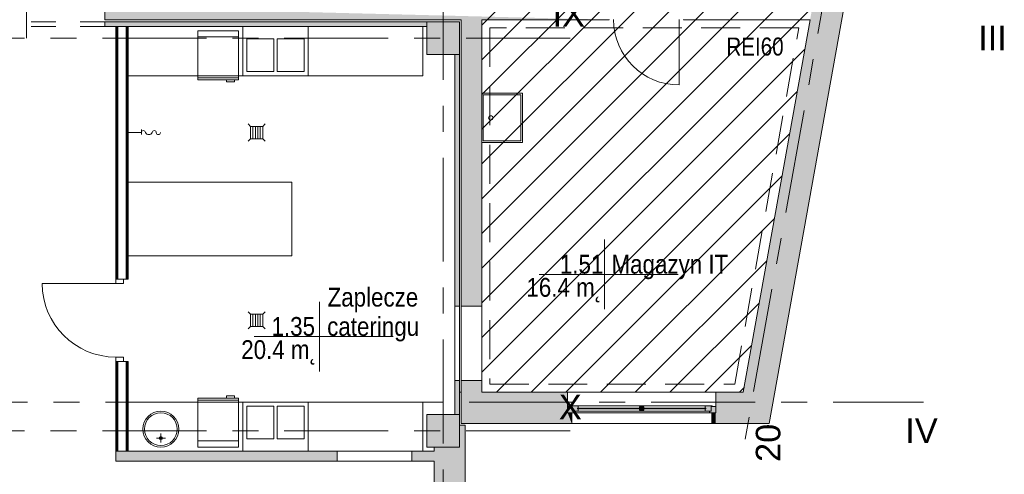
# Model space of a CAD drawing. Header units: centimetres. Extents: x -1737 to 3083, y -1 to 3760.
# Tile 35 of 36: x 670 to 1873, y 2275 to 2831. Entities that reach past the tile are written whole.
import ezdxf

# ---------------------------------------------------------------- set-up
doc = ezdxf.new("R2010")
doc.units = ezdxf.units.CM
for name, pattern in [('Dash', [60, 30, -30]), ('Hidden', [71.4375, 47.625, -23.8125]), ('Oś', [222.25, 127, -31.75, 31.75, -31.75])]:
    doc.linetypes.add(name, pattern=pattern)
for name, color, linetype, lineweight in [('A-AREA-IDEN', 2, 'Continuous', 13), ('A-DETL', 90, 'Continuous', 9), ('A-DETL-GENF', 92, 'Continuous', 9), ('A-DETL-MEDM', 33, 'Continuous', 13), ('A-DOOR', 31, 'Continuous', 13), ('A-DOOR-HDLN', 31, 'Continuous', 13), ('A-FLOR', 192, 'Continuous', 13), ('A-GLAZ', 151, 'Continuous', 13), ('A-WALL', 113, 'Continuous', 13), ('A-WALL-FNSH', 113, 'Continuous', 13), ('G-ANNO-TEXT', 231, 'Continuous', 13), ('I-FURN', 30, 'Continuous', 9), ('P-SANR-FIXT', 6, 'Continuous', 13), ('Q-SPCQ', 91, 'Continuous', 9), ('S-COLS', 52, 'Continuous', 13), ('S-GRID', 1, 'Continuous', 13), ('S-GRID-IDEN', 1, 'Continuous', 13)]:
    doc.layers.add(name, color=color, linetype=linetype, lineweight=lineweight)
doc.layers.add('A-WALL-PATT', color=111, linetype='Continuous', lineweight=13, plot=False)
doc.styles.add('Arial Narrow_2', font='ARIALN.TTF', dxfattribs={"height": 22})
doc.styles.add('Arial_4', font='arial.ttf', dxfattribs={"height": 30})
doc.styles.add('Arial_7', font='arial.ttf', dxfattribs={"width": 0.85, "height": 23})

msp = doc.modelspace()

# ---------------------------------------------------------------- hatches: boundary and pattern name
at = {"layer": 'A-GLAZ', "lineweight": 9}
h = msp.add_hatch(color=251, dxfattribs=at)
h.paths.add_polyline_path([(1514.9, 2352.3), (1514.9, 2357.8), (1515.9, 2357.8), (1515.9, 2358.8), (1507.4, 2358.8), (1507.4, 2356.1), (1508.4, 2356.1), (1508.4, 2355.1), (1507.4, 2355.1), (1507.4, 2352.3)], flags=0)
h.paths.add_polyline_path([(1344.9, 2352.3), (1352.4, 2352.3), (1352.4, 2355.1), (1351.4, 2355.1), (1351.4, 2356.1), (1352.4, 2356.1), (1352.4, 2358.8), (1343.9, 2358.8), (1343.9, 2357.8), (1344.9, 2357.8)], flags=0)
h = msp.add_hatch(color=251, dxfattribs=at)
h.paths.add_polyline_path([(1512.9, 2350.3), (1520.4, 2350.3), (1520.4, 2357.8), (1514.9, 2357.8), (1514.9, 2352.3), (1512.9, 2352.3)], flags=0)
h.paths.add_polyline_path([(1339.4, 2350.3), (1346.9, 2350.3), (1346.9, 2352.3), (1344.9, 2352.3), (1344.9, 2357.8), (1339.4, 2357.8)], flags=0)
for points in [[(1508.4, 2355.1), (1508.4, 2356.1), (1351.4, 2356.1), (1351.4, 2355.1), (1487.3, 2355.1)], [(1427.4, 2353.6), (1432.4, 2353.6), (1432.4, 2357.6), (1427.4, 2357.6)]]:
    msp.add_hatch(color=251, dxfattribs=at).paths.add_polyline_path(points, flags=0)
at = {"layer": 'S-COLS', "lineweight": 9}
for points in [[(1167.4, 2788.3), (1207.4, 2788.3), (1207.4, 2828.3), (1167.4, 2828.3)], [(1188.9, 2308.3), (1207.4, 2308.3), (1207.4, 2348.3), (1167.4, 2348.3), (1167.4, 2308.3)]]:
    msp.add_hatch(color=251, dxfattribs=at).paths.add_polyline_path(points, flags=0)

# ---------------------------------------------------------------- linework, layer by layer
at = {"layer": 'A-AREA-IDEN', "color": 251, "lineweight": 9}
for p, q in [((1384.6, 2562), (1384.6, 2519.5)), ((1394.4, 2519.5), (1304.6, 2519.5)), ((1304.6, 2519.5), (1474.6, 2519.5)), ((1384.6, 2519.5), (1384.6, 2477)), ((1036.2, 2485.9), (1036.2, 2443.4)), ((1046, 2443.4), (956.2, 2443.4)), ((956.2, 2443.4), (1126.2, 2443.4)), ((1036.2, 2443.4), (1036.2, 2400.9))]:
    msp.add_line(p, q, dxfattribs=at)
at = {"layer": 'A-DETL', "color": 251, "linetype": 'Hidden', "lineweight": 9}
for p, q in [((1244.4, 2820.8), (1244.4, 2385.3)), ((1621.7, 2820.8), (1244.4, 2820.8)), ((1543.5, 2385.3), (1621.7, 2820.8)), ((1244.4, 2385.3), (1543.5, 2385.3))]:
    msp.add_line(p, q, dxfattribs=at)
at = {"layer": 'A-DETL-GENF', "color": 251, "linetype": 'Continuous', "lineweight": 9}
for p, q in [((1234.4, 2824.1), (1722, 3311.7)), ((1234.4, 2781.7), (1712.7, 3260)), ((1234.4, 2739.2), (1703.4, 3208.3)), ((1234.4, 2696.8), (1694.1, 3156.6)), ((1234.4, 2654.4), (1684.9, 3104.9)), ((1234.4, 2612), (1675.6, 3053.2)), ((1234.4, 2569.5), (1666.3, 3001.5)), ((1234.4, 2527.1), (1657, 2949.8)), ((1234.4, 2484.7), (1647.7, 2898.1)), ((1234.4, 2442.3), (1638.5, 2846.3)), ((1234.4, 2399.8), (1629.2, 2794.6)), ((1252.3, 2375.3), (1619.9, 2742.9)), ((1294.7, 2375.3), (1610.6, 2691.2)), ((1337.2, 2375.3), (1601.3, 2639.5)), ((1379.6, 2375.3), (1592.1, 2587.8)), ((1422, 2375.3), (1582.8, 2536.1)), ((1464.4, 2375.3), (1573.5, 2484.4)), ((1506.9, 2375.3), (1564.2, 2432.7)), ((1549.3, 2375.3), (1554.9, 2381))]:
    msp.add_line(p, q, dxfattribs=at)
at = {"layer": 'A-DETL-GENF', "color": 251, "lineweight": 9}
for p, q in [((787.4, 2513.8), (787.4, 2508.3)), ((796.9, 2513.8), (787.4, 2513.8)), ((787.4, 2508.3), (796.9, 2508.3)), ((796.9, 2508.3), (796.9, 2513.8)), ((796.9, 2418.3), (787.4, 2418.3)), ((787.4, 2418.3), (787.4, 2412.8)), ((796.9, 2412.8), (796.9, 2418.3)), ((787.4, 2412.8), (796.9, 2412.8))]:
    msp.add_line(p, q, dxfattribs=at)
at = {"layer": 'A-DETL-MEDM', "color": 251, "lineweight": 9}
for p, q in [((787.4, 2508.3), (787.4, 2513.8)), ((787.4, 2513.8), (796.9, 2513.8)), ((796.9, 2508.3), (787.4, 2508.3)), ((796.9, 2513.8), (796.9, 2508.3)), ((796.9, 2418.3), (787.4, 2418.3)), ((787.4, 2418.3), (787.4, 2412.8)), ((796.9, 2412.8), (796.9, 2418.3)), ((787.4, 2412.8), (796.9, 2412.8))]:
    msp.add_line(p, q, dxfattribs=at)
at = {"layer": 'A-DOOR', "color": 251, "lineweight": 9}
for p, q in [((678.4, 2855.8), (678.4, 2808.3)), ((1475.5, 2831), (1475.5, 2751)), ((787.4, 2508.3), (697.4, 2508.3))]:
    msp.add_line(p, q, dxfattribs=at)
for centre, radius in [((1475.5, 2831), 80), ((787.4, 2508.3), 90)]:
    msp.add_arc(centre, radius, 180, 270, dxfattribs=at)
at = {"layer": 'A-DOOR-HDLN', "color": 251, "linetype": 'Dash', "lineweight": 9}
for p, q in [((773.9, 2828.3), (622.9, 2828.3)), ((773.9, 2822.3), (622.9, 2822.3))]:
    msp.add_line(p, q, dxfattribs=at)
at = {"layer": 'A-FLOR', "color": 251, "lineweight": 9}
msp.add_line((1207.4, 2375.3), (1209.4, 2375.3), dxfattribs=at)
at = {"layer": 'A-GLAZ', "color": 251, "lineweight": 9}
for p, q in [((1352.4, 2358.8), (1343.9, 2358.8)), ((1343.9, 2358.8), (1343.9, 2357.8)), ((1352.4, 2356.1), (1352.4, 2358.8)), ((1352.4, 2358.8), (1507.4, 2358.8)), ((1507.4, 2358.8), (1507.4, 2356.1)), ((1515.9, 2358.8), (1507.4, 2358.8)), ((1515.9, 2357.8), (1515.9, 2358.8)), ((1344.9, 2357.8), (1339.4, 2357.8)), ((1339.4, 2357.8), (1339.4, 2350.3)), ((1339.4, 2350.3), (1346.9, 2350.3)), ((1520.4, 2350.3), (1339.4, 2350.3)), ((1343.9, 2357.8), (1344.9, 2357.8)), ((1344.9, 2357.8), (1344.9, 2352.3)), ((1344.9, 2352.3), (1344.9, 2357.8)), ((1344.9, 2352.3), (1352.4, 2352.3)), ((1346.9, 2352.3), (1344.9, 2352.3)), ((1346.9, 2350.3), (1346.9, 2352.3)), ((1346.9, 2350.3), (1512.9, 2350.3)), ((1508.4, 2356.1), (1351.4, 2356.1)), ((1351.4, 2356.1), (1351.4, 2355.1)), ((1351.4, 2355.1), (1351.4, 2356.1)), ((1351.4, 2356.1), (1352.4, 2356.1)), ((1351.4, 2355.1), (1508.4, 2355.1)), ((1352.4, 2355.1), (1351.4, 2355.1)), ((1352.4, 2352.3), (1352.4, 2355.1)), ((1352.4, 2352.3), (1507.4, 2352.3)), ((1432.4, 2357.6), (1427.4, 2357.6)), ((1427.4, 2357.6), (1427.4, 2353.6)), ((1427.4, 2353.6), (1432.4, 2353.6)), ((1432.4, 2353.6), (1432.4, 2357.6)), ((1507.4, 2356.1), (1508.4, 2356.1)), ((1508.4, 2355.1), (1507.4, 2355.1)), ((1507.4, 2355.1), (1507.4, 2352.3)), ((1507.4, 2352.3), (1514.9, 2352.3)), ((1508.4, 2355.1), (1508.4, 2356.1)), ((1508.4, 2356.1), (1508.4, 2355.1)), ((1514.9, 2352.3), (1512.9, 2352.3)), ((1512.9, 2352.3), (1512.9, 2350.3)), ((1512.9, 2350.3), (1520.4, 2350.3)), ((1514.9, 2352.3), (1514.9, 2357.8)), ((1514.9, 2357.8), (1515.9, 2357.8)), ((1514.9, 2357.8), (1514.9, 2352.3)), ((1520.4, 2357.8), (1514.9, 2357.8)), ((1520.4, 2350.3), (1520.4, 2357.8))]:
    msp.add_line(p, q, dxfattribs=at)
at = {"layer": 'A-WALL', "color": 251, "lineweight": 9}
for p, q in [((773.9, 2830.8), (773.9, 2846.3)), ((1585.7, 2337.3), (1676.8, 2844.7)), ((773.9, 2830.8), (1209.4, 2830.8)), ((1167.4, 2828.3), (773.9, 2828.3)), ((773.9, 2828.3), (773.9, 2822.3)), ((1209.4, 2830.8), (1209.4, 2480.8)), ((1234.4, 2480.8), (1234.4, 2830.8)), ((1234.4, 2830.8), (1390, 2830.8)), ((1390, 2830.8), (1390, 2831)), ((1481, 2830.8), (1481, 2831)), ((1481, 2830.8), (1635.7, 2830.8)), ((1553.9, 2375.3), (1635.7, 2830.8)), ((773.9, 2822.3), (1167.4, 2822.3)), ((788.6, 2822.3), (788.6, 2513.8)), ((799.9, 2822.3), (789.9, 2822.3)), ((789.9, 2822.3), (789.9, 2513.8)), ((799.9, 2822.3), (799.9, 2513.8)), ((801.1, 2822.3), (801.1, 2513.8)), ((1201.4, 2788.3), (1201.4, 2480.8)), ((1207.4, 2480.8), (1207.4, 2788.3)), ((796.9, 2513.8), (799.9, 2513.8)), ((1201.4, 2480.8), (1207.4, 2480.8)), ((1201.4, 2480.8), (1201.4, 2389.8)), ((1207.4, 2389.8), (1207.4, 2480.8)), ((1209.4, 2480.8), (1234.4, 2480.8)), ((1209.4, 2480.8), (1209.4, 2389.8)), ((1234.4, 2389.8), (1234.4, 2480.8)), ((788.6, 2412.8), (788.6, 2303.3)), ((789.9, 2412.8), (789.9, 2303.3)), ((799.9, 2412.8), (796.9, 2412.8)), ((799.9, 2412.8), (799.9, 2303.3)), ((801.1, 2412.8), (801.1, 2303.3)), ((1201.4, 2389.8), (1201.4, 2348.3)), ((1207.4, 2389.8), (1201.4, 2389.8)), ((1207.4, 2348.3), (1207.4, 2389.8)), ((1209.4, 2389.8), (1209.4, 2337.3)), ((1234.4, 2389.8), (1209.4, 2389.8)), ((1234.4, 2375.3), (1234.4, 2389.8)), ((1234.4, 2375.3), (1553.9, 2375.3)), ((1339.4, 2357.8), (1339.4, 2375.3)), ((1520.4, 2375.3), (1520.4, 2357.8)), ((1344.4, 2337.3), (1344.4, 2350.3)), ((1515.4, 2350.3), (1515.4, 2337.3)), ((1207.4, 2335.3), (1214.4, 2335.3)), ((1585.7, 2337.3), (1209.4, 2337.3)), ((1214.4, 2335.3), (1214.4, 1573.8)), ((787.4, 2303.3), (787.4, 2291.3)), ((789.9, 2303.3), (799.9, 2303.3)), ((1057.9, 2303.3), (802.4, 2303.3)), ((1057.9, 2291.3), (1057.9, 2303.3)), ((1148.9, 2303.3), (1057.9, 2303.3)), ((1176.4, 2303.3), (1148.9, 2303.3)), ((1148.9, 2303.3), (1148.9, 2291.3)), ((1176.4, 2308.3), (1176.4, 2303.3)), ((787.4, 2291.3), (1057.9, 2291.3)), ((1057.9, 2291.3), (1148.9, 2291.3)), ((1148.9, 2291.3), (1176.4, 2291.3)), ((1176.4, 1877.8), (1176.4, 2291.3))]:
    msp.add_line(p, q, dxfattribs=at)
at = {"layer": 'A-WALL-FNSH', "color": 251, "lineweight": 9}
for p, q in [((787.4, 2822.3), (787.4, 2513.8)), ((802.4, 2513.8), (802.4, 2822.3)), ((799.9, 2513.8), (802.4, 2513.8)), ((787.4, 2412.8), (787.4, 2303.3)), ((802.4, 2412.8), (799.9, 2412.8)), ((802.4, 2303.3), (802.4, 2412.8)), ((787.4, 2303.3), (789.9, 2303.3)), ((799.9, 2303.3), (802.4, 2303.3))]:
    msp.add_line(p, q, dxfattribs=at)
at = {"layer": 'A-WALL-PATT', "color": 251, "linetype": 'Continuous', "lineweight": 9, "extrusion": (0, 0, -1)}
for points in [[(-1557, 2392.6), (-1592.5, 2375.3), (-1639.4, 2851.4)], [(-1639.4, 2851.4), (-1592.5, 2375.3), (-1676.8, 2844.7)], [(-1390, 2830.8), (-773.9, 2846.3), (-773.9, 2830.8)], [(-1167.4, 2822.3), (-773.9, 2828.3), (-773.9, 2822.3)], [(-773.9, 2828.3), (-1167.4, 2822.3), (-1167.4, 2828.3)], [(-1209.4, 2480.8), (-1234.4, 2830.8), (-1209.4, 2830.8)], [(-1234.4, 2830.8), (-1209.4, 2480.8), (-1234.4, 2480.8)], [(-1207.4, 2480.8), (-1201.4, 2788.3), (-1201.4, 2480.8)], [(-1201.4, 2788.3), (-1207.4, 2480.8), (-1207.4, 2788.3)], [(-1201.4, 2348.3), (-1207.4, 2389.8), (-1201.4, 2389.8)], [(-1207.4, 2389.8), (-1201.4, 2348.3), (-1207.4, 2348.3)], [(-1209.4, 2375.3), (-1234.4, 2337.3), (-1234.4, 2389.8)], [(-1234.4, 2389.8), (-1209.4, 2389.8), (-1209.4, 2375.3)], [(-1592.5, 2375.3), (-1557, 2392.6), (-1553.9, 2375.3)], [(-1234.4, 2337.3), (-1209.4, 2375.3), (-1209.4, 2337.3)], [(-1344.4, 2337.3), (-1234.4, 2375.3), (-1234.4, 2337.3)], [(-1234.4, 2375.3), (-1344.4, 2337.3), (-1339.4, 2350.3)], [(-1339.4, 2375.3), (-1234.4, 2375.3), (-1339.4, 2350.3)], [(-1520.4, 2375.3), (-1520.4, 2337.3), (-1592.5, 2375.3)], [(-1592.5, 2375.3), (-1520.4, 2337.3), (-1585.7, 2337.3)], [(-1339.4, 2350.3), (-1344.4, 2337.3), (-1344.4, 2350.3)], [(-1520.4, 2337.3), (-1515.4, 2350.3), (-1515.4, 2337.3)], [(-1515.4, 2350.3), (-1520.4, 2337.3), (-1520.4, 2350.3)], [(-1207.4, 2308.3), (-1214.4, 2146.6), (-1207.4, 2335.3)], [(-1207.4, 2335.3), (-1214.4, 2146.6), (-1214.4, 2335.3)], [(-787.4, 2291.3), (-1057.9, 2303.3), (-787.4, 2303.3)], [(-1057.9, 2303.3), (-787.4, 2291.3), (-810.2, 2291.3)], [(-1057.9, 2303.3), (-810.2, 2291.3), (-1057.9, 2291.3)], [(-1176.4, 2291.3), (-1148.9, 2303.3), (-1148.9, 2291.3)], [(-1148.9, 2303.3), (-1176.4, 2291.3), (-1176.4, 2303.3)], [(-1176.4, 2157.8), (-1214.4, 2146.6), (-1176.4, 2308.3)], [(-1176.4, 2308.3), (-1214.4, 2146.6), (-1207.4, 2308.3)]]:
    msp.add_solid(points, dxfattribs=at)
at = {"layer": 'A-WALL-PATT', "color": 251, "linetype": 'Continuous', "lineweight": 9}
msp.add_solid([(1520.4, 2350.3), (1520.4, 2337.3), (1520.4, 2375.3)], dxfattribs=at)
at = {"layer": 'I-FURN', "color": 251, "lineweight": 9}
for p, q in [((1162.4, 2762.3), (1162.4, 2822.3)), ((802.4, 2762.3), (1162.4, 2762.3)), ((1002.4, 2632.3), (802.4, 2632.3)), ((1002.4, 2542.3), (1002.4, 2632.3)), ((802.4, 2542.3), (1002.4, 2542.3)), ((1162.4, 2363.3), (802.4, 2363.3)), ((1162.4, 2303.3), (1162.4, 2363.3))]:
    msp.add_line(p, q, dxfattribs=at)
at = {"layer": 'P-SANR-FIXT', "color": 251, "lineweight": 9}
for p, q in [((942.4, 2822.3), (942.4, 2762.3)), ((1022.4, 2762.3), (1022.4, 2822.3)), ((980.4, 2807.3), (947.4, 2807.3)), ((947.4, 2807.3), (947.4, 2767.3)), ((980.4, 2767.3), (980.4, 2807.3)), ((1017.4, 2807.3), (984.4, 2807.3)), ((984.4, 2807.3), (984.4, 2767.3)), ((1017.4, 2767.3), (1017.4, 2807.3)), ((947.4, 2767.3), (980.4, 2767.3)), ((984.4, 2767.3), (1017.4, 2767.3)), ((942.4, 2762.3), (1022.4, 2762.3)), ((1234.4, 2740.8), (1284.4, 2740.8)), ((1236.4, 2738.8), (1282.4, 2738.8)), ((1236.4, 2682.8), (1236.4, 2738.8)), ((1282.4, 2738.8), (1282.4, 2682.8)), ((1284.4, 2740.8), (1284.4, 2680.8)), ((818.6, 2690.3), (818.6, 2696.5)), ((948.9, 2703.3), (951.9, 2700.3)), ((951.9, 2700.3), (951.9, 2685.3)), ((966.9, 2700.3), (951.9, 2700.3)), ((954.9, 2700.3), (954.9, 2685.3)), ((957.9, 2700.3), (957.9, 2685.3)), ((960.9, 2700.3), (960.9, 2685.3)), ((963.9, 2700.3), (963.9, 2685.3)), ((969.9, 2703.3), (966.9, 2700.3)), ((966.9, 2685.3), (966.9, 2700.3)), ((802.4, 2692.8), (818.6, 2692.8)), ((948.9, 2682.3), (951.9, 2685.3)), ((951.9, 2685.3), (966.9, 2685.3)), ((966.9, 2685.3), (969.9, 2682.3)), ((1282.4, 2682.8), (1236.4, 2682.8)), ((1284.4, 2680.8), (1234.4, 2680.8)), ((948.9, 2473.8), (951.9, 2470.8)), ((951.9, 2470.8), (951.9, 2455.8)), ((966.9, 2470.8), (951.9, 2470.8)), ((954.9, 2470.8), (954.9, 2455.8)), ((957.9, 2470.8), (957.9, 2455.8)), ((960.9, 2470.8), (960.9, 2455.8)), ((963.9, 2470.8), (963.9, 2455.8)), ((969.9, 2473.8), (966.9, 2470.8)), ((966.9, 2455.8), (966.9, 2470.8)), ((948.9, 2452.8), (951.9, 2455.8)), ((951.9, 2455.8), (966.9, 2455.8)), ((966.9, 2455.8), (969.9, 2452.8)), ((1022.4, 2363.3), (942.4, 2363.3)), ((942.4, 2363.3), (942.4, 2303.3)), ((980.4, 2358.3), (947.4, 2358.3)), ((947.4, 2358.3), (947.4, 2318.3)), ((980.4, 2318.3), (980.4, 2358.3)), ((1017.4, 2358.3), (984.4, 2358.3)), ((984.4, 2358.3), (984.4, 2318.3)), ((1017.4, 2318.3), (1017.4, 2358.3)), ((1022.4, 2303.3), (1022.4, 2363.3)), ((842.4, 2313.8), (842.4, 2324.8)), ((836.9, 2319.3), (847.9, 2319.3)), ((947.4, 2318.3), (980.4, 2318.3)), ((984.4, 2318.3), (1017.4, 2318.3))]:
    msp.add_line(p, q, dxfattribs=at)
for centre, radius in [((1245.5, 2710.7), 2.7), ((842.4, 2330.3), 22), ((842.4, 2330.3), 20), ((842.4, 2319.3), 1.9)]:
    msp.add_circle(centre, radius, dxfattribs=at)
for centre, radius, start, end in [((821.1, 2692.8), 2.5, 0, 180), ((834.3, 2692.8), 2.5, 0, 180), ((827.7, 2695), 4.68, 207.7893, 332.2107), ((839.3, 2692.8), 2.5, 180, 0)]:
    msp.add_arc(centre, radius, start, end, dxfattribs=at)
at = {"layer": 'Q-SPCQ', "color": 251, "lineweight": 9}
for p, q in [((887.4, 2817.3), (887.4, 2757.3)), ((937.4, 2817.3), (887.4, 2817.3)), ((937.4, 2757.3), (937.4, 2817.3)), ((937.4, 2809.8), (887.4, 2809.8)), ((937.4, 2759.8), (887.4, 2759.8)), ((887.4, 2757.3), (937.4, 2757.3)), ((922.4, 2754.8), (922.4, 2757.3)), ((932.4, 2757.3), (932.4, 2754.8)), ((932.4, 2754.8), (922.4, 2754.8)), ((922.4, 2370.8), (922.4, 2368.3)), ((932.4, 2370.8), (922.4, 2370.8)), ((932.4, 2368.3), (932.4, 2370.8)), ((887.4, 2308.3), (887.4, 2368.3)), ((887.4, 2368.3), (937.4, 2368.3)), ((937.4, 2365.8), (887.4, 2365.8)), ((937.4, 2368.3), (937.4, 2308.3)), ((937.4, 2315.8), (887.4, 2315.8)), ((937.4, 2308.3), (887.4, 2308.3))]:
    msp.add_line(p, q, dxfattribs=at)
at = {"layer": 'S-COLS', "color": 251, "lineweight": 9}
for p, q in [((1207.4, 2828.3), (1167.4, 2828.3)), ((1167.4, 2828.3), (1167.4, 2788.3)), ((1207.4, 2788.3), (1207.4, 2828.3)), ((1167.4, 2788.3), (1207.4, 2788.3)), ((1207.4, 2348.3), (1167.4, 2348.3)), ((1167.4, 2348.3), (1167.4, 2308.3)), ((1207.4, 2308.3), (1207.4, 2348.3)), ((1167.4, 2308.3), (1207.4, 2308.3))]:
    msp.add_line(p, q, dxfattribs=at)
at = {"layer": 'S-GRID', "color": 251, "linetype": 'Oś', "lineweight": 9}
for p, q in [((1785.4, 3595), (1556.2, 2318)), ((1187.4, 2884.3), (1187.4, 27.1)), ((1342.5, 2808.3), (-1368.8, 2808.3)), ((-1225.6, 2363.3), (1774.4, 2363.3)), ((1342.5, 2328.3), (-1368.8, 2328.3))]:
    msp.add_line(p, q, dxfattribs=at)

# ---------------------------------------------------------------- texts
at = {"layer": 'A-AREA-IDEN', "color": 251, "lineweight": 9, "style": 'Arial_7', "width": 0.85}
for s, p in [('1.51', (1329.9, 2520.4)), ('Magazyn IT', (1393, 2520.4)), ('16.4 m˛', (1289, 2492.1)), ('Zaplecze', (1046.1, 2480.1)), ('1.35', (977.6, 2444.3)), ('cateringu', (1045.6, 2444.3)), ('20.4 m˛', (940.6, 2416))]:
    msp.add_text(s, height=23, dxfattribs=at).set_placement(p)
at = {"layer": 'G-ANNO-TEXT', "color": 251, "lineweight": 9, "style": 'Arial Narrow_2'}
msp.add_text('REI60', height=22, dxfattribs=at).set_placement((1533.3, 2787))
at = {"layer": 'S-GRID-IDEN', "color": 251, "lineweight": 9, "style": 'Arial_4'}
for s, p in [('IX', (1321, 2822.4)), ('III', (1841.1, 2793.4)), ('X', (1328.7, 2342.4)), ('IV', (1752, 2313.4))]:
    msp.add_text(s, height=30, dxfattribs=at).set_placement(p)
msp.add_text('20', height=30, rotation=90, dxfattribs=at).set_placement((1599.3, 2290.2))

doc.saveas('drawing.dxf')
